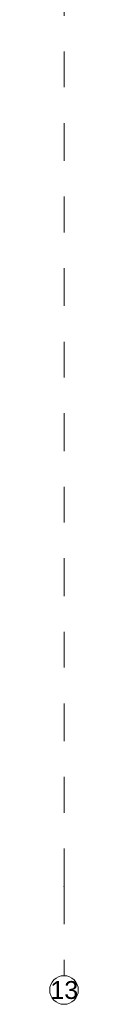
# Model space of a CAD drawing. Header units: metres. Extents: x -3.5 to 65.3, y -10.9 to 16.7.
# Tile 54 of 145: x 43.69 to 43.77, y -10.915 to -8.1608. Entities that reach past the tile are written whole.
import ezdxf

# ---------------------------------------------------------------- set-up
doc = ezdxf.new("R2010")
doc.units = ezdxf.units.M
doc.header["$MEASUREMENT"] = 0
doc.linetypes.add('Strichlinie doppelt', pattern=[0.218722, 0.105833, -0.042333, 0.028222, -0.042333])
doc.layers.add('451 - Universal.Achsen Raster', color=7, linetype='Continuous')
doc.styles.add('ERSTELLTER_STIL_1', font='txt')

msp = doc.modelspace()

# ---------------------------------------------------------------- linework, layer by layer
at = {"layer": '451 - Universal.Achsen Raster', "color": 160, "linetype": 'Strichlinie doppelt', "lineweight": 9, "true_color": 0x3232ff}
for q in [(43.73, 16.355), (43.73, -10.835)]:
    msp.add_line((43.73, -10.585), q, dxfattribs=at)
at = {"layer": '451 - Universal.Achsen Raster', "color": 160, "linetype": 'Continuous', "lineweight": 9, "true_color": 0x3232ff}
msp.add_circle((43.73, -10.875), 0.04, dxfattribs=at)
at = {"layer": '451 - Universal.Achsen Raster', "color": 160, "linetype": 'Strichlinie doppelt', "lineweight": 9, "true_color": 0x3232ff}
msp.add_point((43.73, -10.585), dxfattribs=at)
msp.add_point((43.73, -10.585), dxfattribs=at)

# ---------------------------------------------------------------- texts
at = {"layer": '451 - Universal.Achsen Raster', "color": 160, "lineweight": 9, "true_color": 0x3232ff, "insert": (43.692, -10.85), "char_height": 0.05, "attachment_point": 1, "style": 'ERSTELLTER_STIL_1'}
msp.add_mtext('\\A1;{\\pql;\\pt0;\\fArial|b0|i0|c0|p38;13}', dxfattribs=at)

doc.saveas('drawing.dxf')
